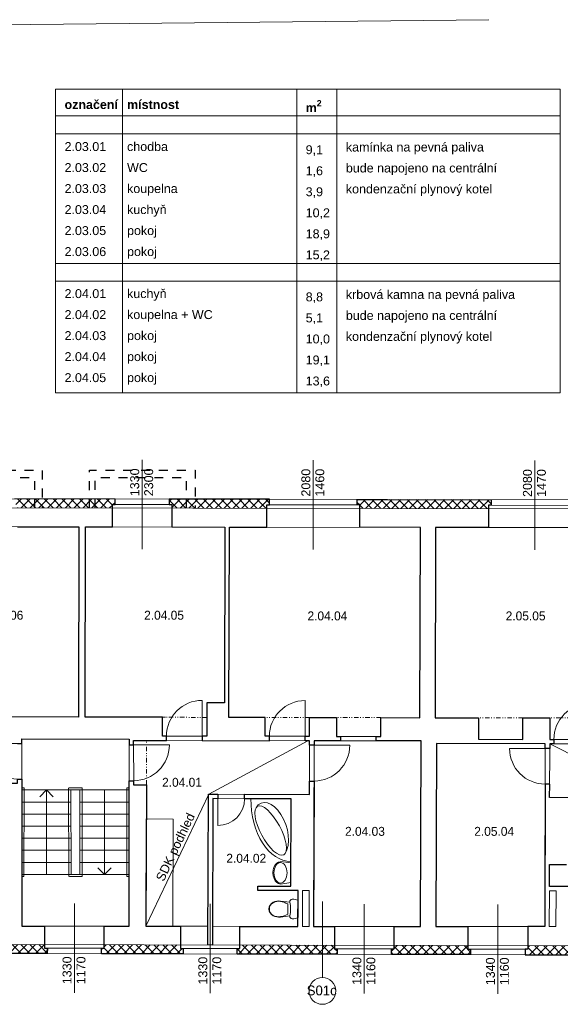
# Model space of a CAD drawing. Extents: x -29207 to 49373, y -200 to 22784.
# Tile 3 of 4: x 22674 to 34781, y 708 to 22744. Entities that reach past the tile are written whole.
import ezdxf

# ---------------------------------------------------------------- set-up
doc = ezdxf.new("R2010")
doc.units = 0
doc.header["$MEASUREMENT"] = 0
doc.set_wipeout_variables(frame=1)
for name, pattern in [('Wipeout_Contour', [1000, 0, -1000]), ('Čerchovaná se dvěma tečkami S', [250, 100, -40, 15, -40, 15, -40]), ('čárkovaná M', [400, 200, -200])]:
    doc.linetypes.add(name, pattern=pattern)
for name, color, linetype, lineweight in [('2D VÝPLNĚ_Číslo_pera__4', 91, 'Continuous', 13), ('2D ČÁRY_Číslo_pera__1', 7, 'Continuous', 15), ('2D ČÁRY_Číslo_pera__2', 1, 'Continuous', 25), ('2D ČÁRY_Číslo_pera__3', 150, 'Continuous', 13), ('blok I_pohled4_terén_Číslo_pera__4', 91, 'Continuous', 13), ('komín_Číslo_pera__1', 7, 'Continuous', 15), ('komín_Číslo_pera__4', 91, 'Continuous', 13), ('Level 30_Číslo_pera__1', 7, 'Continuous', 15), ('NÁBYTEK A ZAŘÍZENÍ_Číslo_pera__3', 150, 'Continuous', 13), ('POZNÁMKY.TEXT_Číslo_pera__4', 91, 'Continuous', 13), ('zdi_Číslo_pera__1', 7, 'Continuous', 15)]:
    doc.layers.add(name, color=color, linetype=linetype, lineweight=lineweight)
for name, color, linetype in [('2D ČÁRY', 7, 'Continuous'), ('NÁBYTEK A ZAŘÍZENÍ', 7, 'Continuous'), ('vodorovné konstrukce', 7, 'Continuous')]:
    doc.layers.add(name, color=color, linetype=linetype)
doc.layers.add('blok P_pohled1_terén_Číslo_pera__30', color=7, linetype='Continuous', lineweight=13, true_color=0xfed4ff)
doc.layers.add('vodorovné konstrukce_Číslo_pera__241', color=9, linetype='Continuous', lineweight=13, true_color=0x808080)
doc.styles.add('GENERATED_STYLE_1', font='arial.ttf')
doc.styles.add('GENERATED_STYLE_3', font='txt')
pattern_1 = [(45, (0, 0), (-98.99495, 98.99495), []), (135, (0, 0), (98.99495, 98.99495), [])]

# ---------------------------------------------------------------- blocks, each defined once
blk = doc.blocks.new('WC s nádržkou 1 11_2')
at = {"linetype": 'Wipeout_Contour', "ltscale": 15629.429493}
blk.add_wipeout([(31, 650), (18, 619), (8, 587), (2, 554), (0, 520), (5, 498), (20, 479), (40, 469), (64, 469), (41, 257), (39, 215), (44, 173), (54, 132), (70, 92), (97, 54), (132, 25), (174, 6), (220, 0), (266, 6), (308, 25), (343, 54), (370, 92), (386, 132), (396, 173), (401, 215), (399, 257), (376, 469), (400, 469), (420, 479), (435, 498), (440, 520), (438, 554), (432, 587), (422, 619), (409, 650)], dxfattribs=at).dxf.layer = 'NÁBYTEK A ZAŘÍZENÍ'
at = {"layer": 'NÁBYTEK A ZAŘÍZENÍ_Číslo_pera__3', "linetype": 'Continuous'}
for p, q in [((2, 554), (0, 520)), ((0, 520), (5, 498)), ((8, 587), (2, 554)), ((5, 498), (20, 479)), ((18, 619), (8, 587)), ((31, 650), (18, 619)), ((20, 479), (40, 469)), ((409, 650), (31, 650)), ((40, 469), (64, 469)), ((64, 469), (41, 257)), ((399, 257), (376, 469)), ((376, 469), (400, 469)), ((400, 469), (420, 479)), ((422, 619), (409, 650)), ((420, 479), (435, 498)), ((432, 587), (422, 619)), ((438, 554), (432, 587)), ((435, 498), (440, 520)), ((440, 520), (438, 554)), ((41, 257), (39, 215)), ((49, 256), (47, 215)), ((56, 299), (49, 256)), ((68, 341), (56, 299)), ((86, 381), (68, 341)), ((107, 419), (86, 381)), ((333, 419), (107, 419)), ((354, 381), (333, 419)), ((372, 341), (354, 381)), ((384, 299), (372, 341)), ((391, 256), (384, 299)), ((393, 215), (391, 256)), ((401, 215), (399, 257)), ((39, 215), (44, 173)), ((44, 173), (54, 132)), ((47, 215), (52, 174)), ((52, 174), (62, 134)), ((54, 132), (70, 92)), ((62, 134), (78, 96)), ((70, 92), (97, 54)), ((78, 96), (102, 60)), ((97, 54), (132, 25)), ((102, 60), (136, 32)), ((132, 25), (174, 6)), ((136, 32), (176, 14)), ((174, 6), (220, 0)), ((176, 14), (220, 8)), ((220, 8), (264, 14)), ((220, 0), (266, 6)), ((264, 14), (304, 32)), ((266, 6), (308, 25)), ((304, 32), (338, 60)), ((308, 25), (343, 54)), ((338, 60), (362, 96)), ((343, 54), (370, 92)), ((362, 96), (378, 134)), ((370, 92), (386, 132)), ((378, 134), (388, 174)), ((386, 132), (396, 173)), ((388, 174), (393, 215)), ((396, 173), (401, 215))]:
    blk.add_line(p, q, dxfattribs=at)
blk.add_ellipse((220, -298), major_axis=(785, 0), ratio=0.9963, start_param=1.370375, end_param=1.771221, dxfattribs=at)
blk = doc.blocks.new('Umyvadlo oválné 11_2')
at = {"linetype": 'Wipeout_Contour', "ltscale": 6090.690526}
blk.add_wipeout([(0, 169), (2, 146), (9, 124), (19, 104), (43, 74), (73, 49), (129, 22), (188, 6), (250, 0), (312, 6), (371, 22), (427, 49), (457, 74), (481, 104), (491, 124), (498, 146), (500, 169), (469, 400), (31, 400), (-1, 169)], dxfattribs=at).dxf.layer = 'NÁBYTEK A ZAŘÍZENÍ'
at = {"layer": 'NÁBYTEK A ZAŘÍZENÍ_Číslo_pera__3', "linetype": 'Continuous'}
for p, q in [((31, 400), (-1, 169)), ((32, 400), (31, 400)), ((469, 400), (31, 400)), ((469, 400), (468, 400)), ((500, 169), (469, 400))]:
    blk.add_line(p, q, dxfattribs=at)
blk.add_ellipse((250, 169), major_axis=(-229, 0), ratio=0.643386, dxfattribs=at)
blk.add_ellipse((249, 169), major_axis=(-250, 0), ratio=0.674026, start_param=0, end_param=3.141593, dxfattribs=at)
blk = doc.blocks.new('Vana rohová 02 11')
at = {"linetype": 'Wipeout_Contour', "ltscale": 11623.211093}
blk.add_wipeout([(0, 900), (0, 0), (1400, 0), (1379, 156), (1316, 308), (1212, 450), (1072, 579), (900, 689), (700, 779), (479, 846), (243, 886)], dxfattribs=at).dxf.layer = 'NÁBYTEK A ZAŘÍZENÍ'
at = {"layer": 'NÁBYTEK A ZAŘÍZENÍ_Číslo_pera__3', "linetype": 'Continuous'}
for p, q in [((0, 0), (0, 900)), ((99, 671), (84, 601)), ((138, 733), (99, 671)), ((200, 784), (138, 733)), ((167, 752), (157, 708)), ((157, 708), (168, 654)), ((200, 784), (167, 752)), ((200, 784), (249, 805)), ((318, 812), (249, 805)), ((402, 805), (318, 812)), ((497, 784), (402, 805)), ((601, 751), (497, 784)), ((709, 707), (601, 751)), ((817, 653), (709, 707)), ((84, 601), (93, 525)), ((93, 525), (126, 446)), ((126, 446), (181, 368)), ((168, 654), (199, 593)), ((199, 593), (251, 526)), ((251, 526), (320, 457)), ((320, 457), (404, 388)), ((920, 592), (817, 653)), ((1016, 525), (920, 592)), ((1100, 456), (1016, 525)), ((1169, 386), (1100, 456)), ((181, 368), (256, 293)), ((256, 293), (349, 224)), ((349, 224), (456, 165)), ((404, 388), (499, 321)), ((499, 321), (603, 259)), ((603, 259), (711, 206)), ((1220, 320), (1169, 386)), ((1252, 258), (1220, 320)), ((1263, 204), (1252, 258)), ((0, 0), (1400, 0)), ((456, 165), (572, 116)), ((572, 116), (694, 81)), ((694, 81), (816, 60)), ((711, 206), (819, 161)), ((816, 60), (934, 54)), ((819, 161), (922, 128)), ((922, 128), (1018, 108)), ((934, 54), (1044, 64)), ((1018, 108), (1102, 101)), ((1044, 64), (1141, 89)), ((1102, 101), (1170, 108)), ((1141, 89), (1221, 128)), ((1170, 108), (1221, 128)), ((1221, 128), (1252, 160)), ((1252, 160), (1263, 204))]:
    blk.add_line(p, q, dxfattribs=at)
blk.add_ellipse((0, 0), major_axis=(1400, 0), ratio=0.642857, start_param=0, end_param=1.570797, dxfattribs=at)
blk = doc.blocks.new('LINE_6976', base_point=(23273, 3615))
at = {"layer": '2D ČÁRY_Číslo_pera__3', "linetype": 'Continuous'}
for p, q in [((23273, 5505), (23123, 5355)), ((23273, 3615), (23273, 5505)), ((23273, 5505), (23423, 5355))]:
    blk.add_line(p, q, dxfattribs=at)
blk = doc.blocks.new('LINE_6977', base_point=(24574, 5505))
at = {"layer": '2D ČÁRY_Číslo_pera__3', "linetype": 'Continuous'}
for p, q in [((24574, 5505), (24574, 3615)), ((24574, 3615), (24424, 3765)), ((24574, 3615), (24724, 3765))]:
    blk.add_line(p, q, dxfattribs=at)
blk = doc.blocks.new('LINE_12012', base_point=(29454, 3008))
at = {"layer": 'vodorovné konstrukce_Číslo_pera__241', "linetype": 'Continuous'}
blk.add_line((29454, 3008), (29454, 1308), dxfattribs=at)
blk.add_circle((29454, 1008), 300, dxfattribs=at)

msp = doc.modelspace()

# ---------------------------------------------------------------- hatches: boundary and pattern name
at = {"layer": '2D VÝPLNĚ_Číslo_pera__4', "linetype": 'Continuous', "true_color": 0x636466}
h = msp.add_hatch(dxfattribs=at)
h.set_pattern_fill('TEPELNA_IZOLACE_EPS', color=251, style=0, pattern_type=2)
h.set_pattern_definition(pattern_1)
h.paths.add_polyline_path([(22565, 12021), (22565, 11897), (22625, 11897), (22625, 11821), (24751, 11817), (24751, 11893), (24811, 11893), (24811, 12017)], flags=0)
h = msp.add_hatch(dxfattribs=at)
h.set_pattern_fill('TEPELNA_IZOLACE_EPS', color=251, style=0, pattern_type=2)
h.set_pattern_definition(pattern_1)
h.paths.add_polyline_path([(26082, 11815), (28208, 11811), (28208, 11887), (28268, 11887), (28268, 12011), (26022, 12015), (26022, 11891), (26082, 11891)], flags=0)
h = msp.add_hatch(dxfattribs=at)
h.set_pattern_fill('TEPELNA_IZOLACE_EPS', color=251, style=0, pattern_type=2)
h.set_pattern_definition(pattern_1)
h.paths.add_polyline_path([(30231, 12007), (30231, 11883), (30291, 11883), (30291, 11807), (33170, 11802), (33170, 11878), (33230, 11878), (33230, 12002)], flags=0)
h = msp.add_hatch(dxfattribs=at)
h.set_pattern_fill('TEPELNA_IZOLACE_EPS', color=251, style=0, pattern_type=2)
h.set_pattern_definition(pattern_1)
h.paths.add_polyline_path([(23292, 1844), (23293, 1968), (23233, 1968), (23233, 2044), (21542, 2048), (21542, 1972), (21482, 1972), (21481, 1848)], flags=0)
h = msp.add_hatch(dxfattribs=at)
h.set_pattern_fill('TEPELNA_IZOLACE_EPS', color=251, style=0, pattern_type=2)
h.set_pattern_definition(pattern_1)
h.paths.add_polyline_path([(26274, 2037), (24568, 2041), (24568, 1965), (24508, 1965), (24508, 1841), (26334, 1837), (26334, 1961), (26274, 1961)], flags=0)
h = msp.add_hatch(dxfattribs=at)
h.set_pattern_fill('TEPELNA_IZOLACE_EPS', color=251, style=0, pattern_type=2)
h.set_pattern_definition(pattern_1)
h.paths.add_polyline_path([(29722, 2029), (27608, 2034), (27608, 1958), (27548, 1958), (27548, 1834), (29782, 1829), (29782, 1953), (29722, 1953)], flags=0)
h = msp.add_hatch(dxfattribs=at)
h.set_pattern_fill('TEPELNA_IZOLACE_EPS', color=251, style=0, pattern_type=2)
h.set_pattern_definition(pattern_1)
h.paths.add_polyline_path([(32771, 1822), (32771, 1946), (32711, 1946), (32711, 2022), (31062, 2026), (31062, 1950), (31002, 1950), (31002, 1826)], flags=0)
h = msp.add_hatch(dxfattribs=at)
h.set_pattern_fill('TEPELNA_IZOLACE_EPS', color=251, style=0, pattern_type=2)
h.set_pattern_definition(pattern_1)
h.paths.add_polyline_path([(36233, 1814), (36234, 1938), (36174, 1938), (36174, 2014), (34052, 2019), (34052, 1943), (33992, 1943), (33992, 1819)], flags=0)

# ---------------------------------------------------------------- linework, layer by layer
at = {"layer": '2D ČÁRY_Číslo_pera__1', "color": 251, "linetype": 'Continuous', "true_color": 0x636466}
for p, q in [((24811, 11893), (24811, 12017)), ((26022, 11891), (26022, 12015)), ((28268, 11887), (28268, 12011)), ((30231, 11883), (30231, 12007)), ((33230, 11878), (33230, 12002)), ((20475, 11402), (23999, 11396)), ((23991, 7136), (23999, 11396)), ((24141, 7136), (24149, 11396)), ((24149, 11396), (27270, 11390)), ((27259, 7453), (27270, 11390)), ((27358, 7130), (27370, 11390)), ((27370, 11390), (31648, 11382)), ((31648, 11382), (31636, 7122)), ((31988, 11382), (31976, 7122)), ((36268, 11374), (31988, 11382)), ((26865, 7454), (26863, 6710)), ((27259, 7453), (26865, 7454)), ((23991, 7136), (21840, 7140)), ((25942, 7132), (24141, 7136)), ((25870, 6710), (25870, 7132)), ((28174, 7129), (27358, 7130)), ((28174, 6707), (28174, 7129)), ((29168, 7127), (29167, 6707)), ((29768, 7126), (29168, 7127)), ((29768, 6704), (29768, 7126)), ((30762, 7124), (30761, 6704)), ((31636, 7122), (30762, 7124)), ((32951, 7120), (31976, 7122)), ((32951, 6639), (32951, 7120)), ((33945, 7118), (33944, 6638)), ((34545, 7117), (33945, 7118)), ((34544, 6636), (34545, 7117)), ((22723, 6649), (25126, 6645)), ((22723, 6649), (22723, 2458)), ((25126, 6645), (25126, 2456)), ((29167, 6607), (25226, 6614)), ((29167, 6607), (29164, 5407)), ((29267, 6607), (29256, 2452)), ((31665, 6602), (29267, 6607)), ((31653, 2449), (31665, 6602)), ((31993, 2449), (32005, 6542)), ((32005, 6542), (34445, 6537)), ((34433, 2446), (34445, 6537)), ((34541, 5337), (34545, 6537)), ((34545, 6537), (38504, 6530)), ((25226, 5621), (25512, 5621)), ((25503, 2456), (25512, 5621)), ((22726, 5505), (25126, 5505)), ((23819, 5505), (23824, 3615)), ((24022, 3615), (24022, 5505)), ((26891, 2036), (26901, 5411)), ((26991, 2035), (27000, 5311)), ((34541, 5337), (36882, 5333)), ((22723, 5235), (23820, 5235)), ((24022, 5235), (25126, 5235)), ((22723, 4965), (23821, 4965)), ((24022, 4965), (25126, 4965)), ((22723, 4695), (23821, 4695)), ((24022, 4695), (25126, 4695)), ((22723, 4425), (23822, 4425)), ((24022, 4425), (25126, 4425)), ((22723, 4155), (23823, 4155)), ((24022, 4155), (25126, 4155)), ((22723, 3885), (23823, 3885)), ((24022, 3885), (25126, 3885)), ((34536, 3346), (34537, 3838)), ((34917, 3837), (34537, 3838)), ((22726, 3615), (25126, 3615)), ((28008, 3253), (28008, 3353)), ((36776, 3346), (34536, 3346)), ((28008, 3253), (28908, 3252)), ((29008, 3252), (29158, 3252)), ((29158, 3252), (29156, 2452)), ((34533, 2446), (34536, 3246)), ((34685, 3246), (34536, 3246)), ((34683, 2446), (34685, 3246)), ((22723, 2458), (25126, 2456)), ((25503, 2456), (26893, 2454)), ((26993, 2454), (28906, 2452)), ((29006, 2452), (29156, 2452)), ((29256, 2452), (31653, 2449)), ((34433, 2446), (31993, 2449)), ((34683, 2446), (34533, 2446)), ((23293, 1968), (23292, 1844)), ((24508, 1965), (24508, 1841)), ((26334, 1961), (26334, 1837)), ((27548, 1958), (27548, 1834)), ((29782, 1953), (29782, 1829)), ((31002, 1950), (31002, 1826)), ((32771, 1946), (32771, 1822)), ((33992, 1943), (33992, 1819))]:
    msp.add_line(p, q, dxfattribs=at)
at = {"layer": '2D ČÁRY_Číslo_pera__1', "color": 251, "linetype": 'Čerchovaná se dvěma tečkami S', "true_color": 0x636466}
for p, q in [((26864, 7130), (25870, 7132)), ((29168, 7127), (28174, 7129)), ((30762, 7124), (29768, 7126)), ((33945, 7118), (32950, 7120)), ((35538, 7115), (34544, 7117)), ((25512, 5621), (25515, 6613))]:
    msp.add_line(p, q, dxfattribs=at)
at = {"layer": '2D ČÁRY_Číslo_pera__2', "color": 251, "linetype": 'čárkovaná M', "true_color": 0x636466, "flags": 128}
for points in [[(20823, 11824), (20823, 12662), (23177, 12662), (23175, 11820)], [(24238, 11818), (24238, 12662), (26605, 12662), (26604, 11814)], [(23014, 11820), (23014, 12491), (20990, 12491), (20989, 11824)], [(26413, 11814), (26413, 12491), (24360, 12491), (24359, 11818)]]:
    msp.add_lwpolyline(points, dxfattribs=at)
at = {"layer": '2D ČÁRY_Číslo_pera__2', "color": 251, "linetype": 'Continuous', "true_color": 0x636466, "flags": 128}
for points in [[(22623, 6548), (22723, 6548), (22723, 6649), (25126, 6645), (25126, 6514), (25226, 6513), (25226, 6614), (25962, 6613), (25961, 6710), (25870, 6710), (25870, 7132), (24141, 7136), (24149, 11396), (24751, 11395), (24751, 11893), (24811, 11893), (24811, 12017), (22565, 12021)], [(22625, 11398), (23999, 11396), (23991, 7136), (21840, 7140)], [(36882, 5333), (34541, 5337), (34544, 5636), (34444, 5636), (34433, 2446), (34052, 2447), (34052, 1943), (33992, 1943), (33992, 1819), (36233, 1814)], [(36776, 3346), (34536, 3346), (34537, 3838), (34917, 3837)]]:
    msp.add_lwpolyline(points, dxfattribs=at)
for points in [[(26022, 12015), (26022, 11891), (26082, 11891), (26082, 11392), (27270, 11390), (27259, 7453), (26865, 7454), (26863, 6710), (26762, 6710), (26762, 6611), (28266, 6607), (28265, 6707), (28174, 6707), (28174, 7129), (27358, 7130), (27370, 11390), (28208, 11388), (28208, 11887), (28268, 11887), (28268, 12011)], [(30231, 12007), (33230, 12002), (33230, 11878), (33170, 11878), (33170, 11379), (31988, 11382), (31976, 7122), (32951, 7120), (32951, 6639), (33944, 6638), (33945, 7118), (34545, 7117), (34544, 6636), (34636, 6635), (34637, 6535), (34545, 6537), (34544, 6437), (34444, 6436), (34445, 6537), (32005, 6542), (31993, 2449), (32711, 2448), (32711, 1946), (32771, 1946), (32771, 1822), (31002, 1826), (31002, 1950), (31062, 1950), (31062, 2450), (31653, 2449), (31665, 6602), (30660, 6604), (30660, 6704), (30761, 6704), (30762, 7124), (31636, 7122), (31648, 11382), (30291, 11385), (30291, 11883), (30231, 11883)], [(29168, 7127), (29768, 7126), (29768, 6704), (29860, 6704), (29860, 6604), (29267, 6607), (29267, 6506), (29167, 6506), (29167, 6607), (29066, 6607), (29066, 6707), (29167, 6707)], [(21481, 1848), (21482, 1972), (21542, 1972), (21542, 2460), (22383, 2459), (22392, 5656), (22623, 5656), (22623, 5748), (22723, 5748), (22723, 2458), (23233, 2458), (23233, 1968), (23298, 1968), (23292, 1844), (21536, 1848)], [(24508, 1841), (24508, 1965), (24568, 1965), (24568, 2457), (25126, 2456), (25126, 5713), (25226, 5713), (25226, 5621), (25512, 5621), (25503, 2456), (26274, 2455), (26274, 1961), (26334, 1961), (26334, 1837)], [(26891, 2036), (26901, 5411), (27111, 5410), (27111, 5310), (27000, 5311), (26991, 2035)]]:
    msp.add_lwpolyline(points, close=True, dxfattribs=at)
at = {"layer": '2D ČÁRY_Číslo_pera__3', "color": 251, "linetype": 'Continuous', "true_color": 0x636466}
for p, q in [((34545, 6537), (36908, 5333)), ((22723, 5555), (22774, 5555)), ((22774, 5555), (22769, 3565)), ((23769, 5555), (23774, 3565)), ((23783, 5555), (24072, 5555)), ((24072, 3565), (24072, 5555)), ((25076, 3565), (25076, 5555)), ((25076, 5555), (25126, 5555)), ((26909, 5411), (25503, 2456)), ((22723, 3565), (22769, 3565)), ((23788, 3565), (24072, 3565)), ((25076, 3565), (25126, 3565))]:
    msp.add_line(p, q, dxfattribs=at)
at = {"layer": '2D ČÁRY_Číslo_pera__3', "color": 251, "linetype": 'Continuous', "true_color": 0x636466, "flags": 128}
msp.add_lwpolyline([(26103, 2454), (26110, 4854), (25510, 4856), (25503, 2456)], close=True, dxfattribs=at)
at = {"layer": 'blok I_pohled4_terén_Číslo_pera__4', "color": 251, "linetype": 'Continuous', "true_color": 0x636466}
for p, q in [((25416, 10892), (25416, 12892)), ((29249, 10885), (29249, 12885)), ((34211, 10876), (34211, 12876)), ((23900, 2966), (23900, 966)), ((26941, 2959), (26941, 959)), ((30392, 2952), (30392, 952)), ((33381, 2945), (33381, 945))]:
    msp.add_line(p, q, dxfattribs=at)
at = {"layer": 'blok P_pohled1_terén_Číslo_pera__30', "color": 251, "linetype": 'Continuous', "true_color": 0x636466}
msp.add_line((33178, 22744), (20831, 22615), dxfattribs=at)
at = {"layer": 'komín_Číslo_pera__1', "color": 251, "linetype": 'Continuous', "true_color": 0x636466}
for p, q in [((24751, 11893), (24751, 11395)), ((26082, 11891), (26082, 11392)), ((28208, 11887), (28208, 11388)), ((30291, 11883), (30291, 11385)), ((33170, 11878), (33170, 11379)), ((23233, 1968), (23233, 2458)), ((24568, 1965), (24568, 2457)), ((26274, 1961), (26274, 2455)), ((27608, 1958), (27608, 2453)), ((29722, 1953), (29722, 2451)), ((31062, 1950), (31062, 2450)), ((32711, 1946), (32711, 2448)), ((34052, 1943), (34052, 2447))]:
    msp.add_line(p, q, dxfattribs=at)
at = {"layer": 'komín_Číslo_pera__4', "color": 251, "linetype": 'Continuous', "true_color": 0x636466}
for p, q in [((23479, 21190), (23479, 14390)), ((23479, 21190), (34779, 21190)), ((24979, 21190), (24979, 14390)), ((28879, 21190), (28879, 14390)), ((29779, 21190), (29779, 14390)), ((34779, 21190), (34779, 14390)), ((23479, 20590), (34779, 20590)), ((23479, 20190), (34779, 20190)), ((23479, 17290), (34779, 17290)), ((23479, 16890), (34779, 16890)), ((23479, 14390), (34779, 14390))]:
    msp.add_line(p, q, dxfattribs=at)
at = {"layer": 'Level 30_Číslo_pera__1', "color": 251, "linetype": 'Continuous', "true_color": 0x636466, "flags": 128}
for points in [[(26762, 6611), (26762, 6710), (26762, 7510, 0.414213), (25961, 6710), (25962, 6613)], [(29066, 6607), (29066, 6707), (29066, 7506, 0.414213), (28265, 6707), (28266, 6607)], [(35437, 6535), (35437, 6635), (35437, 7435, 0.414213), (34636, 6635), (34637, 6535)], [(22723, 6548), (22623, 6548), (21823, 6548, 0.414213), (22623, 5748), (22723, 5748)], [(25126, 6514), (25226, 6513), (26026, 6513, -0.414213), (25226, 5713), (25126, 5713)], [(29167, 6506), (29267, 6506), (30067, 6506, -0.414213), (29267, 5706), (29167, 5706)], [(34544, 6437), (34444, 6436), (33644, 6436, 0.414213), (34444, 5636), (34544, 5636)], [(27111, 5410), (27111, 5310), (27109, 4711, 0.414213), (27712, 5308), (27712, 5408)]]:
    msp.add_lwpolyline(points, format="xyb", dxfattribs=at)
at = {"layer": 'zdi_Číslo_pera__1', "color": 251, "linetype": 'Continuous', "true_color": 0x636466}
for p, q in [((48240, 11975), (-608, 12063)), ((48041, 11775), (-408, 11862)), ((26082, 11891), (24751, 11893)), ((30291, 11883), (28208, 11887)), ((35252, 11874), (33170, 11878)), ((25226, 6614), (25227, 5621)), ((26863, 6710), (25870, 6711)), ((29167, 6707), (28174, 6707)), ((30761, 6704), (29768, 6704)), ((33944, 6638), (32951, 6639)), ((35538, 6636), (34544, 6636)), ((-403, 2098), (48078, 1987)), ((-603, 1899), (48279, 1786)), ((23233, 1968), (24568, 1965)), ((26274, 1961), (27608, 1958)), ((29722, 1953), (31062, 1950)), ((32711, 1946), (34052, 1943))]:
    msp.add_line(p, q, dxfattribs=at)

# ---------------------------------------------------------------- block references
at = {"layer": '2D ČÁRY', "color": 251, "linetype": 'Continuous', "true_color": 0x636466}
for name, p in [('LINE_6976', (23273, 3615)), ('LINE_6977', (24574, 5505))]:
    msp.add_blockref(name, p, dxfattribs=at)
at = {"layer": 'NÁBYTEK A ZAŘÍZENÍ', "color": 251, "linetype": 'Continuous', "true_color": 0x636466}
for name, p, xscale, rotation in [('Umyvadlo oválné 11_2', (28347, 3401), -0.9999999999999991, 270.1911969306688), ('WC s nádržkou 1 11_2', (28257, 2621), -1, 270)]:
    msp.add_blockref(name, p, dxfattribs=dict(at, xscale=xscale, rotation=rotation))
at = {"layer": 'vodorovné konstrukce', "color": 251, "linetype": 'Continuous', "true_color": 0x636466}
msp.add_blockref('LINE_12012', (29454, 3008), dxfattribs=at)

# ---------------------------------------------------------------- texts
at = {"layer": 'POZNÁMKY.TEXT_Číslo_pera__4', "color": 251, "linetype": 'Continuous', "true_color": 0x636466, "char_height": 200, "attachment_point": 1}
for s, insert, line_spacing_factor, style in [('\\A1;{\\fArial|b1|i0|c238|p38;označení\\P\\fArial|b0|i0|c238|p38;\\P2.03.01\\P2.03.02\\P2.03.03\\P2.03.04\\P2.03.05\\P2.03.06\\P\\P2.04.01\\P2.04.02\\P2.04.03\\P2.04.04\\P2.04.05}', (23679, 20945), 1.410208, 'GENERATED_STYLE_3'), ('\\A1;{\\fArial|b1|i0|c238|p38;místnost\\P\\fArial|b0|i0|c238|p38;\\Pchodba\\PWC\\Pkoupelna\\Pkuchyň\\Ppokoj\\Ppokoj\\P\\Pkuchyň\\Pkoupelna + WC\\Ppokoj\\Ppokoj\\Ppokoj}', (25079, 20945), 1.409918, 'GENERATED_STYLE_3'), ('\\A1;{\\fArial|b1|i0|c238|p38;m\\A1{\\H0.7x;\\S2^  ;}\\P\\fArial|b0|i0|c238|p38;\\P9,1\\P1,6\\P3,9\\P10,2\\P18,9\\P15,2\\P\\P8,8\\P5,1\\P10,0\\P19,1\\P13,6}', (29079, 20944), 1.411228, 'GENERATED_STYLE_3'), ('{kamínka na pevná paliva\\Pbude napojeno na centrální\\Pkondenzační plynový kotel}', (29979, 19994), 1.405851, 'GENERATED_STYLE_1'), ('{krbová kamna na pevná paliva\\Pbude napojeno na centrální\\Pkondenzační plynový kotel}', (29979, 16694), 1.405851, 'GENERATED_STYLE_1')]:
    msp.add_mtext(s, dxfattribs=dict(at, insert=insert, line_spacing_factor=line_spacing_factor, style=style))
at = {"layer": 'POZNÁMKY.TEXT_Číslo_pera__4', "color": 251, "linetype": 'Continuous', "true_color": 0x636466, "char_height": 200, "attachment_point": 8, "rotation": 90, "style": 'GENERATED_STYLE_1'}
for s, insert, line_spacing_factor in [('{1330\\P2300}', (25666, 12390), 0.938433), ('{2080\\P1460}', (29498, 12383), 0.938049), ('{2080\\P1470}', (34460, 12374), 0.938049), ('{1330\\P1170}', (24150, 1469), 0.938049), ('{1330\\P1170}', (27191, 1462), 0.938049), ('{1340\\P1160}', (30641, 1454), 0.938049), ('{1340\\P1160}', (33631, 1447), 0.938049)]:
    msp.add_mtext(s, dxfattribs=dict(at, insert=insert, line_spacing_factor=line_spacing_factor))
at = {"layer": 'POZNÁMKY.TEXT_Číslo_pera__4', "color": 251, "linetype": 'Continuous', "true_color": 0x636466, "style": 'GENERATED_STYLE_3'}
for s, insert, char_height, attachment_point in [('{2.03.06}', (21864, 9516), 200, 1), ('{2.04.05}', (25461, 9516), 200, 1), ('{2.04.04}', (29119, 9501), 200, 1), ('{2.05.05}', (33558, 9501), 200, 1), ('{2.04.01}', (25863, 5777), 200, 1), ('{2.04.03}', (29960, 4679), 200, 1), ('{2.05.04}', (32854, 4679), 200, 1), ('{S01c}', (29103, 1017), 220, 4)]:
    msp.add_mtext(s, dxfattribs=dict(at, insert=insert, char_height=char_height, attachment_point=attachment_point))
at = {"layer": 'POZNÁMKY.TEXT_Číslo_pera__4', "color": 251, "linetype": 'Continuous', "true_color": 0x636466, "insert": (25716, 3527), "char_height": 200, "attachment_point": 1, "rotation": 64.5537, "style": 'GENERATED_STYLE_1'}
msp.add_mtext('{SDK podhled}', dxfattribs=at)

# ---------------------------------------------------------------- next in the draw order: linework, layer by layer
at = {"layer": '2D ČÁRY_Číslo_pera__1', "color": 251, "linetype": 'Continuous', "true_color": 0x636466}
for p, q in [((28008, 3353), (28746, 3352)), ((28908, 3252), (28906, 2452)), ((29008, 3252), (29006, 2452))]:
    msp.add_line(p, q, dxfattribs=at)

# ---------------------------------------------------------------- next in the draw order: block references
at = {"layer": 'NÁBYTEK A ZAŘÍZENÍ', "color": 251, "linetype": 'Continuous', "true_color": 0x636466, "xscale": -1, "rotation": 89.84211256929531}
msp.add_blockref('Vana rohová 02 11', (28751, 5307), dxfattribs=at)

# ---------------------------------------------------------------- next in the draw order: linework, layer by layer
at = {"layer": '2D ČÁRY_Číslo_pera__1', "color": 251, "linetype": 'Continuous', "true_color": 0x636466}
for p, q in [((29164, 5407), (26901, 5411)), ((28751, 5307), (27000, 5311)), ((28746, 3352), (28751, 5307))]:
    msp.add_line(p, q, dxfattribs=at)
at = {"layer": '2D ČÁRY_Číslo_pera__2', "color": 251, "linetype": 'Continuous', "true_color": 0x636466, "flags": 128}
msp.add_lwpolyline([(27548, 1834), (27548, 1958), (27608, 1958), (27608, 2453), (28906, 2452), (28908, 3252), (28008, 3253), (28008, 3353), (28746, 3352), (28751, 5307), (27712, 5308), (27712, 5408), (29164, 5407), (29167, 5706), (29267, 5706), (29256, 2452), (29722, 2451), (29722, 1953), (29782, 1953), (29782, 1829)], close=True, dxfattribs=at)
at = {"layer": '2D ČÁRY_Číslo_pera__3', "color": 251, "linetype": 'Continuous', "true_color": 0x636466}
msp.add_line((29125, 6607), (26909, 5411), dxfattribs=at)

# ---------------------------------------------------------------- next in the draw order: texts
at = {"layer": 'POZNÁMKY.TEXT_Číslo_pera__4', "color": 251, "linetype": 'Continuous', "true_color": 0x636466, "insert": (27302, 4076), "char_height": 200, "attachment_point": 1, "style": 'GENERATED_STYLE_3'}
msp.add_mtext('{2.04.02}', dxfattribs=at)

doc.saveas('drawing.dxf')
